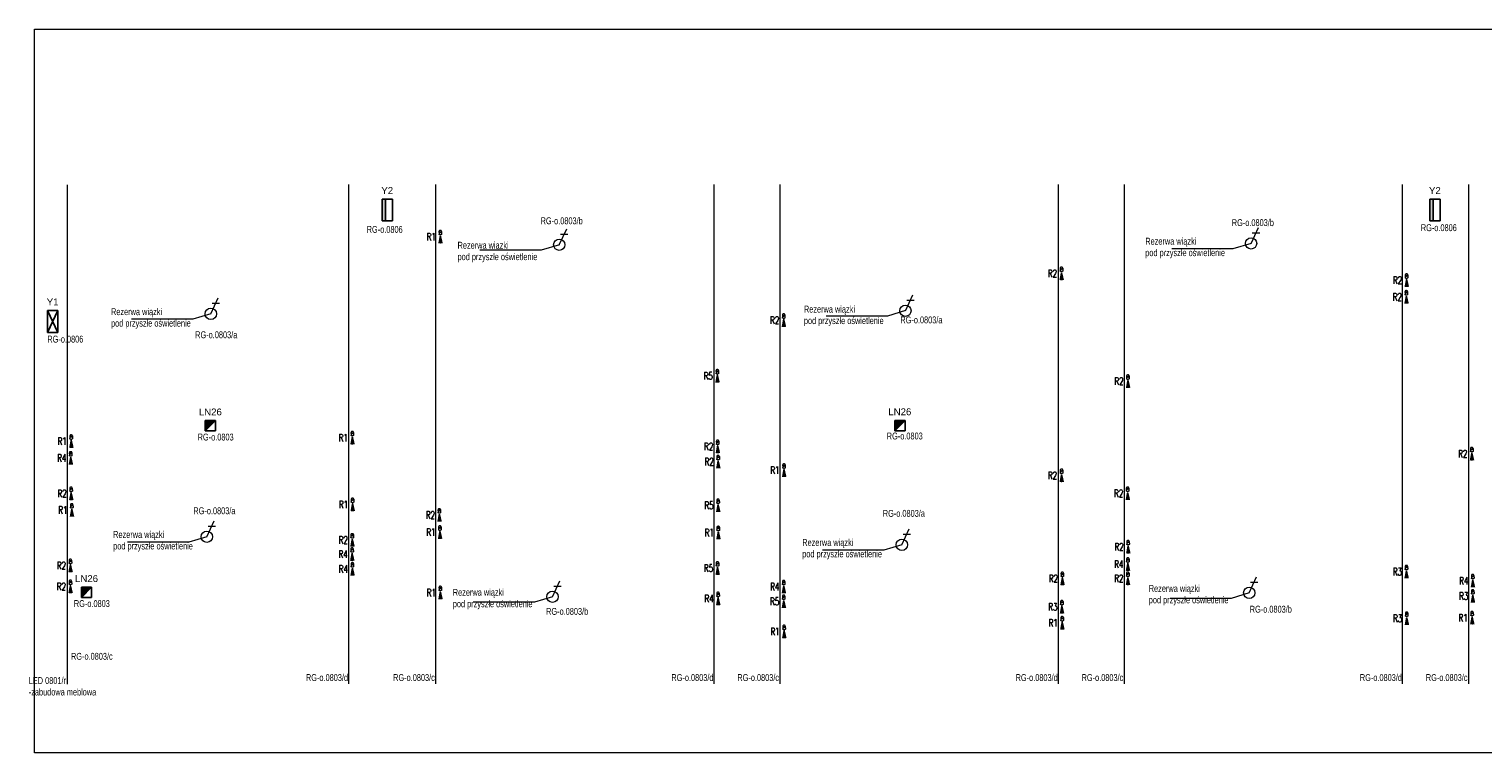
# Model space of a CAD drawing. Header units: centimetres. Extents: x 970 to 32397, y -4297 to 7318.
# Tile 5 of 13: x 14688 to 17222, y 662 to 1923. Entities that reach past the tile are written whole.
import ezdxf
from ezdxf.enums import TextEntityAlignment as Align

# ---------------------------------------------------------------- set-up
doc = ezdxf.new("R2010")
doc.units = ezdxf.units.CM
doc.header["$MEASUREMENT"] = 0
for name, color, linetype, lineweight in [('AX - ADRESACJA', 4, 'Continuous', 5), ('E_gniazdka', 7, 'Continuous', 0), ('E_oświetlenie_podst', 3, 'Continuous', 20)]:
    doc.layers.add(name, color=color, linetype=linetype, lineweight=lineweight)
doc.layers.add('AX - OPRAWY  EWAKUACYJNE', color=5, linetype='Continuous')
doc.layers.add('AX - OPRAWY KIERUNKOWE', color=1, linetype='Continuous')
doc.layers.add('E_4 OŚWIETLENIE', color=7, linetype='Continuous', lineweight=15, true_color=0xdbdb00)
doc.layers.add('E_5 OŚWIELTENIE_TRANSPARENCY', color=1, linetype='Continuous', lineweight=15, transparency=0.8)
doc.styles.add('OPIS', font='simplex.shx', dxfattribs={"width": 0.7, "height": 4})
doc.styles.add('ROMANS', font='romans.shx', dxfattribs={"width": 0.8})
doc.styles.add('Style-STANDARD', font='arial.ttf')

# ---------------------------------------------------------------- blocks, each defined once
blk = doc.blocks.new('LN26')
at = {"layer": 'AX - OPRAWY  EWAKUACYJNE'}
blk.add_hatch(color=256, dxfattribs=at).paths.add_polyline_path([(-17.4, -16.9), (18.4, 19), (-17.4, 19)])
for p, q in [((-17.4, 19), (-17.4, -16.9)), ((-17.4, 19), (18.4, 19)), ((-17.4, -16.9), (18.4, 19)), ((18.4, 19), (18.4, -16.9)), ((-17.4, -16.9), (18.4, -16.9))]:
    blk.add_line(p, q, dxfattribs=at)
at = {"layer": 'AX - ADRESACJA', "style": 'ROMANS', "width": 0.8, "flags": 4}
blk.add_attdef('AX_ADRES', text='', height=20, dxfattribs=at).set_placement((-1.3, -40.8), align=Align.MIDDLE)
blk = doc.blocks.new('*U205')
at = {"layer": 'AX - OPRAWY KIERUNKOWE', "ltscale": 0.3}
blk.add_hatch(color=256, dxfattribs=at).paths.add_polyline_path([(38.1, 5.8), (38.1, 17.9), (-38.1, 17.9), (-38.1, 5.8)])
at = {"layer": 'AX - OPRAWY KIERUNKOWE'}
for p, q in [((38.1, 17.9), (-38.1, 17.9)), ((-38.1, 17.9), (-38.1, -17.9)), ((38.1, 5.8), (-38.1, 5.8)), ((38.1, -17.9), (38.1, 17.9)), ((-38.1, -17.9), (38.1, -17.9))]:
    blk.add_line(p, q, dxfattribs=at)
at = {"layer": 'AX - OPRAWY KIERUNKOWE', "style": 'ROMANS', "width": 0.8, "flags": 13}
blk.add_attdef('TYP', (-37.9, 17.5), '', height=0.2, dxfattribs=at)
blk = doc.blocks.new('*U206')
at = {"layer": 'AX - OPRAWY KIERUNKOWE', "ltscale": 0.3}
blk.add_hatch(color=256, dxfattribs=at).paths.add_polyline_path([(38.1, 5.8), (38.1, 17.9), (-38.1, 17.9), (-38.1, 5.8)])
at = {"layer": 'AX - OPRAWY KIERUNKOWE'}
for p, q in [((38.1, 17.9), (-38.1, 17.9)), ((-38.1, 17.9), (-38.1, -17.9)), ((38.1, 5.8), (-38.1, 5.8)), ((38.1, -17.9), (38.1, 17.9)), ((-38.1, -17.9), (38.1, -17.9))]:
    blk.add_line(p, q, dxfattribs=at)
at = {"layer": 'AX - OPRAWY KIERUNKOWE', "style": 'ROMANS', "width": 0.8, "flags": 13}
blk.add_attdef('TYP', (-37.9, 17.5), '', height=0.2, dxfattribs=at)
blk = doc.blocks.new('*U188')
at = {"layer": 'AX - OPRAWY KIERUNKOWE'}
for p, q in [((38.1, 17.9), (-38.1, 17.9)), ((-38.1, 17.9), (-38.1, -17.9)), ((-38.1, -17.9), (38.1, 17.9)), ((-38.1, 17.9), (38.1, -17.9)), ((38.1, -17.9), (38.1, 17.9)), ((-38.1, -17.9), (38.1, -17.9))]:
    blk.add_line(p, q, dxfattribs=at)
at = {"layer": 'AX - ADRESACJA', "style": 'ROMANS', "width": 0.8, "flags": 4}
blk.add_attdef('AX_ADRES', text='', height=20, dxfattribs=at).set_placement((-1.6, -42.2), align=Align.MIDDLE)
blk = doc.blocks.new('*U224')
at = {"layer": 'E_gniazdka', "color": 7, "lineweight": 13, "ltscale": 1.36583e-06}
for p, q in [((-25, -85, 0), (97, 178, 0)), ((-4, 90, 0), (118, 90, 0))]:
    blk.add_line(p, q, dxfattribs=at)
blk.add_circle((-25, -85, 0), 93.5, dxfattribs=at)
blk = doc.blocks.new('*U225')
at = {"layer": 'E_gniazdka', "color": 7, "lineweight": 13, "ltscale": 1.36583e-06}
for p, q in [((-25, -85, 0), (97, 178, 0)), ((-4, 90, 0), (118, 90, 0))]:
    blk.add_line(p, q, dxfattribs=at)
blk.add_circle((-25, -85, 0), 93.5, dxfattribs=at)
blk = doc.blocks.new('*U226')
at = {"layer": 'E_gniazdka', "color": 7, "lineweight": 13, "ltscale": 1.36583e-06}
for p, q in [((-25, -85, 0), (97, 178, 0)), ((-4, 90, 0), (118, 90, 0))]:
    blk.add_line(p, q, dxfattribs=at)
blk.add_circle((-25, -85, 0), 93.5, dxfattribs=at)
blk = doc.blocks.new('*U227')
at = {"layer": 'E_gniazdka', "color": 7, "lineweight": 13, "ltscale": 1.36583e-06}
for p, q in [((-25, -85, 0), (97, 178, 0)), ((-4, 90, 0), (118, 90, 0))]:
    blk.add_line(p, q, dxfattribs=at)
blk.add_circle((-25, -85, 0), 93.5, dxfattribs=at)
blk = doc.blocks.new('*U228')
at = {"layer": 'E_gniazdka', "color": 7, "lineweight": 13, "ltscale": 1.36583e-06}
for p, q in [((-25, -85, 0), (97, 178, 0)), ((-4, 90, 0), (118, 90, 0))]:
    blk.add_line(p, q, dxfattribs=at)
blk.add_circle((-25, -85, 0), 93.5, dxfattribs=at)
blk = doc.blocks.new('*U229')
at = {"layer": 'E_gniazdka', "color": 7, "lineweight": 13, "ltscale": 1.36583e-06}
for p, q in [((-25, -85, 0), (97, 178, 0)), ((-4, 90, 0), (118, 90, 0))]:
    blk.add_line(p, q, dxfattribs=at)
blk.add_circle((-25, -85, 0), 93.5, dxfattribs=at)
blk = doc.blocks.new('*U230')
at = {"layer": 'E_gniazdka', "color": 7, "lineweight": 13, "ltscale": 1.36583e-06}
for p, q in [((-25, -85, 0), (97, 178, 0)), ((-4, 90, 0), (118, 90, 0))]:
    blk.add_line(p, q, dxfattribs=at)
blk.add_circle((-25, -85, 0), 93.5, dxfattribs=at)
blk = doc.blocks.new('*U231')
at = {"layer": 'E_gniazdka', "color": 7, "lineweight": 13, "ltscale": 1.36583e-06}
for p, q in [((-25, -85, 0), (97, 178, 0)), ((-4, 90, 0), (118, 90, 0))]:
    blk.add_line(p, q, dxfattribs=at)
blk.add_circle((-25, -85, 0), 93.5, dxfattribs=at)
blk = doc.blocks.new('A$Cc793e559')
at = {"layer": 'E_5 OŚWIELTENIE_TRANSPARENCY'}
h = blk.add_hatch(color=1, dxfattribs=at)
h.dxf.hatch_style = 1
edge = h.paths.add_edge_path()
edge.add_arc((-3.9, -0.1), 17.3, 166.5974, 192.8365)
edge.add_line((-20.8, -4), (-7.5, -1.4))
edge.add_arc((-5.7, -0.1), 2.18, 147.2107, 215.8104, ccw=False)
edge.add_line((-7.5, 1.1), (-20.7, 3.9))
at = {"layer": 'E_4 OŚWIETLENIE', "color": 1}
for points in [[(-4.7, 2.1), (-4.7, 2.1), (-4.7, 2.1), (-4.8, 2.1), (-4.8, 2.1), (-4.8, 2.1), (-4.9, 2.1), (-4.9, 2.1), (-4.9, 2.1), (-5, 2.1), (-5, 2.1), (-5.1, 2.1), (-5.1, 2), (-5.1, 2), (-5.2, 2), (-5.2, 2), (-5.2, 2), (-5.3, 2), (-5.3, 1.9), (-5.3, 1.9), (-5.4, 1.9), (-5.4, 1.9), (-5.5, 1.8), (-5.5, 1.8), (-5.5, 1.8), (-5.6, 1.7), (-5.6, 1.7), (-5.6, 1.7), (-5.7, 1.6), (-5.7, 1.6), (-5.7, 1.6), (-5.7, 1.5), (-5.8, 1.5), (-5.8, 1.4), (-5.8, 1.4), (-5.9, 1.3), (-5.9, 1.3), (-5.9, 1.3), (-5.9, 1.2), (-6, 1.2), (-6, 1.1), (-6, 1.1), (-6, 1), (-6, 1), (-6.1, 0.9), (-6.1, 0.9), (-6.1, 0.8), (-6.1, 0.8), (-6.1, 0.7), (-6.1, 0.7), (-6.2, 0.6), (-6.2, 0.6), (-6.2, 0.5), (-6.2, 0.4), (-6.2, 0.4), (-6.2, 0.3), (-6.2, 0.2), (-6.2, 0.1), (-6.2, 0), (-6.2, -0.1), (-6.2, -0.2), (-6.2, -0.3), (-6.2, -0.4), (-6.2, -0.5), (-6.2, -0.6), (-6.2, -0.7), (-6.2, -0.7), (-6.2, -0.8), (-6.2, -0.8), (-6.1, -0.9), (-6.1, -0.9), (-6.1, -1), (-6.1, -1), (-6.1, -1.1), (-6.1, -1.2), (-6, -1.2), (-6, -1.3), (-6, -1.3), (-6, -1.3), (-6, -1.4), (-5.9, -1.4), (-5.9, -1.5), (-5.9, -1.5), (-5.9, -1.6), (-5.8, -1.6), (-5.8, -1.7), (-5.8, -1.7), (-5.7, -1.7), (-5.7, -1.8), (-5.7, -1.8), (-5.6, -1.9), (-5.6, -1.9), (-5.6, -1.9), (-5.5, -2), (-5.5, -2), (-5.5, -2), (-5.4, -2.1), (-5.4, -2.1), (-5.4, -2.1), (-5.3, -2.1), (-5.3, -2.2), (-5.3, -2.2), (-5.2, -2.2), (-5.2, -2.2), (-5.2, -2.2), (-5.1, -2.3), (-5.1, -2.3), (-5, -2.3), (-5, -2.3), (-5, -2.3), (-4.9, -2.3), (-4.9, -2.3), (-4.9, -2.3), (-4.8, -2.4), (-4.8, -2.4), (-4.8, -2.4), (-4.7, -2.4), (-4.7, -2.4), (-4.6, -2.4)], [(-0.1, 2.1), (-4.7, 2.1)], [(-2.5, 0.2), (-1.6, 0.2)], [(0, 2.1), (0, 2.1), (0.1, 2.1), (0.1, 2.1), (0.2, 2.1), (0.2, 2.1), (0.2, 2.1), (0.3, 2.1), (0.3, 2.1), (0.3, 2.1), (0.4, 2.1), (0.4, 2.1), (0.4, 2.1), (0.5, 2), (0.5, 2), (0.6, 2), (0.6, 2), (0.6, 2), (0.7, 1.9), (0.7, 1.9), (0.7, 1.9), (0.8, 1.9), (0.8, 1.8), (0.8, 1.8), (0.9, 1.8), (0.9, 1.8), (1, 1.7), (1, 1.7), (1, 1.6), (1, 1.6), (1.1, 1.6), (1.1, 1.5), (1.1, 1.5), (1.2, 1.5), (1.2, 1.4), (1.2, 1.4), (1.2, 1.3), (1.3, 1.3), (1.3, 1.2), (1.3, 1.2), (1.3, 1.1), (1.4, 1.1), (1.4, 1), (1.4, 1), (1.4, 0.9), (1.4, 0.9), (1.5, 0.8), (1.5, 0.8), (1.5, 0.7), (1.5, 0.7), (1.5, 0.6), (1.5, 0.6), (1.5, 0.5), (1.6, 0.5), (1.6, 0.4), (1.6, 0.3), (1.6, 0.2), (1.6, 0.1), (1.6, 0), (1.6, -0.1), (1.6, -0.2), (1.6, -0.3), (1.6, -0.4), (1.6, -0.5), (1.6, -0.6), (1.6, -0.7), (1.5, -0.7), (1.5, -0.8), (1.5, -0.8), (1.5, -0.9), (1.5, -0.9), (1.5, -1), (1.5, -1), (1.5, -1.1), (1.4, -1.1), (1.4, -1.2), (1.4, -1.2), (1.4, -1.3), (1.4, -1.3), (1.3, -1.4), (1.3, -1.4), (1.3, -1.5), (1.3, -1.5), (1.2, -1.6), (1.2, -1.6), (1.2, -1.6), (1.1, -1.7), (1.1, -1.7), (1.1, -1.8), (1.1, -1.8), (1, -1.8), (1, -1.9), (1, -1.9), (0.9, -2), (0.9, -2), (0.9, -2), (0.8, -2), (0.8, -2.1), (0.8, -2.1), (0.7, -2.1), (0.7, -2.1), (0.6, -2.2), (0.6, -2.2), (0.6, -2.2), (0.5, -2.2), (0.5, -2.2), (0.5, -2.3), (0.4, -2.3), (0.4, -2.3), (0.3, -2.3), (0.3, -2.3), (0.3, -2.3), (0.2, -2.3), (0.2, -2.3), (0.2, -2.3), (0.1, -2.3), (0.1, -2.4), (0.1, -2.4), (0, -2.4), (0, -2.4), (0, -2.4), (-0.1, -2.3), (-0.1, -2.3), (-0.1, -2.3), (-0.2, -2.3), (-0.2, -2.3), (-0.2, -2.3), (-0.3, -2.3), (-0.3, -2.3), (-0.3, -2.3), (-0.4, -2.3), (-0.4, -2.3), (-0.5, -2.3), (-0.5, -2.2), (-0.5, -2.2), (-0.6, -2.2), (-0.6, -2.2), (-0.6, -2.2), (-0.7, -2.1), (-0.7, -2.1), (-0.7, -2.1), (-0.8, -2.1), (-0.8, -2), (-0.8, -2), (-0.8, -2), (-0.9, -2), (-0.9, -1.9), (-0.9, -1.9), (-1, -1.9), (-1, -1.8), (-1, -1.8), (-1.1, -1.8), (-1.1, -1.7), (-1.1, -1.7), (-1.1, -1.7), (-1.2, -1.6), (-1.2, -1.6), (-1.2, -1.5), (-1.2, -1.5), (-1.3, -1.5), (-1.3, -1.4), (-1.3, -1.4), (-1.3, -1.3), (-1.3, -1.3), (-1.4, -1.2), (-1.4, -1.2), (-1.4, -1.1), (-1.4, -1.1), (-1.4, -1.1), (-1.5, -1), (-1.5, -0.9), (-1.5, -0.8), (-1.5, -0.7), (-1.5, -0.6), (-1.5, -0.5), (-1.6, -0.4)], [(-1.6, 0.2), (-1.5, 0.3), (-1.5, 0.4), (-1.5, 0.5), (-1.5, 0.6), (-1.5, 0.7), (-1.5, 0.8), (-1.4, 0.8), (-1.4, 0.9), (-1.4, 0.9), (-1.4, 1), (-1.4, 1), (-1.3, 1.1), (-1.3, 1.1), (-1.3, 1.2), (-1.3, 1.2), (-1.3, 1.2), (-1.2, 1.3), (-1.2, 1.3), (-1.2, 1.4), (-1.2, 1.4), (-1.1, 1.4), (-1.1, 1.5), (-1.1, 1.5), (-1.1, 1.6), (-1, 1.6), (-1, 1.6), (-1, 1.7), (-0.9, 1.7), (-0.9, 1.7), (-0.9, 1.8), (-0.9, 1.8), (-0.8, 1.8), (-0.8, 1.8), (-0.8, 1.9), (-0.7, 1.9), (-0.7, 1.9), (-0.7, 1.9), (-0.6, 2), (-0.6, 2), (-0.6, 2), (-0.5, 2), (-0.5, 2), (-0.5, 2), (-0.4, 2.1), (-0.4, 2.1), (-0.4, 2.1), (-0.3, 2.1), (-0.3, 2.1), (-0.3, 2.1), (-0.2, 2.1), (-0.2, 2.1), (-0.2, 2.1), (-0.1, 2.1), (-0.1, 2.1), (-0.1, 2.1), (0, 2.1), (0, 2.1)], [(-0.8, 0.2), (-1.6, 0.2)], [(-0.1, -2.4), (-4.6, -2.4)], [(-2.5, -0.4), (-1.6, -0.4)], [(-0.8, -0.4), (-1.6, -0.4)]]:
    blk.add_lwpolyline(points, dxfattribs=at)
blk.add_circle((-1.6, -0.1), 0.25, dxfattribs=at)
for centre, radius, start, end in [((-2.4, -0.1), 0.277, 100.4019, 185.8269), ((-0.9, -0.1), 0.318, 289.6187, 70.6762), ((-2.4, -0.1), 0.282, 175.3477, 259.0133)]:
    blk.add_arc(centre, radius, start, end, dxfattribs=at)

msp = doc.modelspace()

# ---------------------------------------------------------------- linework, layer by layer
at = {"layer": 'E_gniazdka'}
for points in [[(15612, 1547.4), (15580.6, 1537.8), (15473.7, 1537.8)], [(16817.6, 1549.6), (16786.2, 1540), (16679.4, 1540)], [(15004.6, 1426.9), (14973.2, 1417.3), (14866.3, 1417.3)], [(16215.3, 1432.4), (16183.9, 1422.8), (16077, 1422.8)], [(16209.1, 1024.4), (16177.7, 1014.8), (16070.9, 1014.8)], [(16814.6, 940.7), (16783.2, 931.1), (16676.4, 931.1)], [(15600.1, 933.9), (15568.7, 924.3), (15461.9, 924.3)]]:
    msp.add_lwpolyline(points, dxfattribs=at)
at = {"layer": 'E_gniazdka', "linetype": 'Continuous', "lineweight": 0}
msp.add_lwpolyline([(14997.6, 1038.5), (14966.2, 1028.9), (14859.3, 1028.9)], dxfattribs=at)
at = {"layer": 'E_oświetlenie_podst', "color": 7, "true_color": 0xffffff}
msp.add_lwpolyline([(14697, 1923.1), (32396.7, 1923.1), (32396.7, 661.8), (14697, 661.8)], close=True, dxfattribs=at)
at = {"layer": 'E_oświetlenie_podst', "color": 1}
for points in [[(14755, 781.4), (14755, 1651.4)], [(15245, 782.4), (15245, 1652.4)], [(15397, 782.4), (15397, 1652.4)], [(15882, 782.4), (15882, 1652.4)], [(15997, 782.4), (15997, 1652.4)], [(16482, 782.4), (16482, 1652.4)], [(16597, 782.4), (16597, 1652.4)], [(17081.9, 782.4), (17081.9, 1652.4)], [(17197, 782.4), (17197, 1652.4)]]:
    msp.add_lwpolyline(points, dxfattribs=at)

# ---------------------------------------------------------------- block references
at = {"layer": 'AX - OPRAWY  EWAKUACYJNE', "color": 5, "xscale": 0.5, "yscale": 0.5, "zscale": 0.5}
for p in [(15003.5, 1231.4), (16205.3, 1231.7), (14787.6, 941.2)]:
    msp.add_blockref('LN26', p, dxfattribs=at)
at = {"layer": 'AX - OPRAWY KIERUNKOWE', "xscale": 0.5, "yscale": 0.5, "zscale": 0.5, "rotation": 90}
for name, p in [('*U205', (15312, 1607.7)), ('*U206', (17138.1, 1607.7)), ('*U188', (14728.8, 1413.6))]:
    msp.add_blockref(name, p, dxfattribs=at)
at = {"layer": 'E_gniazdka', "color": 7, "lineweight": 13, "ltscale": 0.000120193, "xscale": 0.1056, "yscale": 0.1056, "zscale": 0.1056}
for name, p in [('*U226', (15614.6, 1556.3, 0)), ('*U224', (16820.3, 1558.6, 0)), ('*U227', (15007.2, 1435.8, 0)), ('*U225', (16217.9, 1441.3, 0)), ('*U228', (15000.2, 1047.5, 0)), ('*U230', (16211.7, 1033.4, 0)), ('*U231', (16817.2, 949.7, 0)), ('*U229', (15602.7, 942.9, 0))]:
    msp.add_blockref(name, p, dxfattribs=at)
at = {"layer": 'E_oświetlenie_podst', "color": 1, "xscale": -1, "rotation": 271.0817181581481}
for p in [(15404.6, 1570.6), (16487.3, 1506.6), (17088.8, 1494.8), (17088.4, 1465.7), (16003.1, 1425.1), (15887.4, 1328.1), (16603.1, 1318.8), (15251.2, 1220.3), (14761.2, 1214.3), (15888, 1205.1), (17202.5, 1192.4), (14760.3, 1185.1), (15888.8, 1178.6), (16003.6, 1163.7), (16487.4, 1154.7), (14761, 1123.2), (16602.6, 1123.4), (14762.2, 1094.4), (15251.6, 1104), (15888.7, 1102.5), (15402.9, 1085.7), (15251.1, 1042.2), (15403.9, 1055.7), (15889.1, 1055), (15250.8, 1017.5), (16603.4, 1030.3), (14759.8, 997.6), (15251.3, 991.7), (15887.7, 993.1), (16602.9, 1000), (17088.5, 987), (16488.8, 975), (16602.9, 975.2), (17204.1, 971.2), (14759.8, 961.1), (15404.6, 950.5), (15888.7, 940.1), (16003.1, 960.8), (17204.1, 944.6), (16003.1, 935.2), (16487.9, 925.7), (16488.5, 897.7), (17089, 905.7), (17203, 906.7), (16003.8, 882.6)]:
    msp.add_blockref('A$Cc793e559', p, dxfattribs=at)

# ---------------------------------------------------------------- texts
at = {"layer": 'E_gniazdka', "linetype": 'Continuous', "lineweight": 0, "style": 'Style-STANDARD'}
for s, p in [('Y2', (15312, 1641.8)), ('Y2', (17138.1, 1641.8)), ('Y1', (14728.8, 1447.6)), ('LN26', (15003.7, 1255.9)), ('LN26', (16205.5, 1256.2)), ('LN26', (14787.9, 965.6))]:
    msp.add_text(s, height=12, dxfattribs=at).set_placement(p, align=Align.MIDDLE)
at = {"layer": 'E_gniazdka', "linetype": 'Continuous', "lineweight": 0, "char_height": 12, "attachment_point": 4, "style": 'Style-STANDARD'}
for s, insert in [('\\H1x;\\W0.7;RG-o.0806', (15276.2, 1573.9)), ('\\H1x;\\W0.7;RG-o.0803/b', (15579.4, 1588.9)), ('\\H1x;\\W0.7;RG-o.0803/b', (16784.1, 1585.7)), ('\\H1x;\\W0.7;RG-o.0806', (17113.6, 1576.9)), ('\\H1x;\\W0.7;Rezerwa wiązki \\Ppod przyszłe oświetlenie', (15434.6, 1534.6)), ('\\H1x;\\W0.7;Rezerwa wiązki \\Ppod przyszłe oświetlenie', (16633.3, 1541.6)), ('{\\W0.7;Rezerwa wiązki \\Ppod przyszłe oświetlenie}', (14830.6, 1418.8)), ('\\H1x;\\W0.7;Rezerwa wiązki \\Ppod przyszłe oświetlenie', (16038.3, 1423.2)), ('\\H1x;\\W0.7;RG-o.0803/a', (16206.4, 1416.2)), ('\\H1x;\\W0.7;RG-o.0803/a', (14977.3, 1390.3)), ('\\H1x;\\W0.7;RG-o.0806', (14719.6, 1382.7)), ('\\H1x;\\W0.7;RG-o.0803', (14981.6, 1212.1)), ('\\H1x;\\W0.7;RG-o.0803', (16182.7, 1213.9)), ('\\H1x;\\W0.7;RG-o.0803/a', (14974.1, 1083.6)), ('\\H1x;\\W0.7;Rezerwa wiązki \\Ppod przyszłe oświetlenie', (14834.3, 1030.5)), ('\\H1x;\\W0.7;Rezerwa wiązki \\Ppod przyszłe oświetlenie', (15426.3, 929.8)), ('\\H1x;\\W0.7;Rezerwa wiązki \\Ppod przyszłe oświetlenie', (16639.4, 936.6)), ('\\H1x;\\W0.7;RG-o.0803', (14765.8, 921.9)), ('\\H1x;\\W0.7;RG-o.0803/b', (15588.9, 908.3)), ('\\H1x;\\W0.7;RG-o.0803/b', (16815.4, 912.1)), ('{\\W0.7;RG-o.0803/c}', (14760.8, 830)), ('{\\W0.7;LED 0801/r\\P-zabudowa meblowa}', (14687.2, 777.8)), ('{\\W0.7;RG-o.0803/d}', (15170.3, 793)), ('{\\W0.7;RG-o.0803/c}', (15322.3, 793)), ('{\\W0.7;RG-o.0803/d}', (15807.3, 793)), ('{\\W0.7;RG-o.0803/c}', (15922.3, 793)), ('{\\W0.7;RG-o.0803/d}', (16407.3, 793)), ('{\\W0.7;RG-o.0803/c}', (16522.3, 793)), ('{\\W0.7;RG-o.0803/d}', (17007.3, 793)), ('{\\W0.7;RG-o.0803/c}', (17122.3, 793))]:
    msp.add_mtext(s, dxfattribs=dict(at, insert=insert))
at = {"layer": 'E_gniazdka', "color": 7, "linetype": 'Continuous', "lineweight": 0, "char_height": 12, "attachment_point": 4, "style": 'Style-STANDARD'}
for s, insert in [('\\H1x;\\W0.7;RG-o.0803/a', (16175.8, 1079.1)), ('\\H1x;\\W0.7;Rezerwa wiązki \\Ppod przyszłe oświetlenie', (16035.4, 1016.7))]:
    msp.add_mtext(s, dxfattribs=dict(at, insert=insert))
at = {"layer": 'E_oświetlenie_podst', "color": 1, "char_height": 13, "width": 22, "attachment_point": 1, "style": 'OPIS'}
for s, insert in [('R1', (15380.8, 1567.7)), ('R2', (16463.5, 1503.7)), ('R2', (17065, 1491.9)), ('R2', (17064.6, 1462.8)), ('R2', (15979.3, 1422.2)), ('R5', (15863.6, 1325.2)), ('R2', (16579.4, 1315.9)), ('R1', (15227.5, 1217.4)), ('R1', (14737.5, 1211.4)), ('R2', (15864.3, 1202.2)), ('R4', (14736.6, 1182.2)), ('R2', (15865.1, 1175.7)), ('R2', (17178.7, 1189.5)), ('R1', (15979.9, 1160.8)), ('R2', (16463.6, 1151.8)), ('R2', (14737.3, 1120.2)), ('R2', (16578.9, 1120.5)), ('R1', (14738.5, 1091.5)), ('R1', (15227.8, 1101.1)), ('R5', (15864.9, 1099.6)), ('R2', (15379.2, 1082.8)), ('R2', (15227.4, 1039.3)), ('R1', (15380.2, 1052.8)), ('R1', (15865.3, 1052.1)), ('R4', (15227, 1014.6)), ('R2', (16579.6, 1027.4)), ('R2', (14736.1, 994.7)), ('R4', (15227.5, 988.8)), ('R5', (15863.9, 990.2)), ('R4', (16579.1, 997.1)), ('R2', (16465.1, 972.1)), ('R2', (16579.2, 972.3)), ('R3', (17064.7, 984.1)), ('R4', (17180.4, 968.3)), ('R2', (14736, 958.2)), ('R1', (15380.8, 947.5)), ('R4', (15979.4, 957.9)), ('R3', (17180.3, 941.6)), ('R4', (15864.9, 937.2)), ('R5', (15979.3, 932.3)), ('R3', (16464.1, 922.8)), ('R1', (16464.7, 894.8)), ('R3', (17065.2, 902.8)), ('R1', (17179.3, 903.8)), ('R1', (15980, 879.7))]:
    msp.add_mtext(s, dxfattribs=dict(at, insert=insert))

doc.saveas('drawing.dxf')
